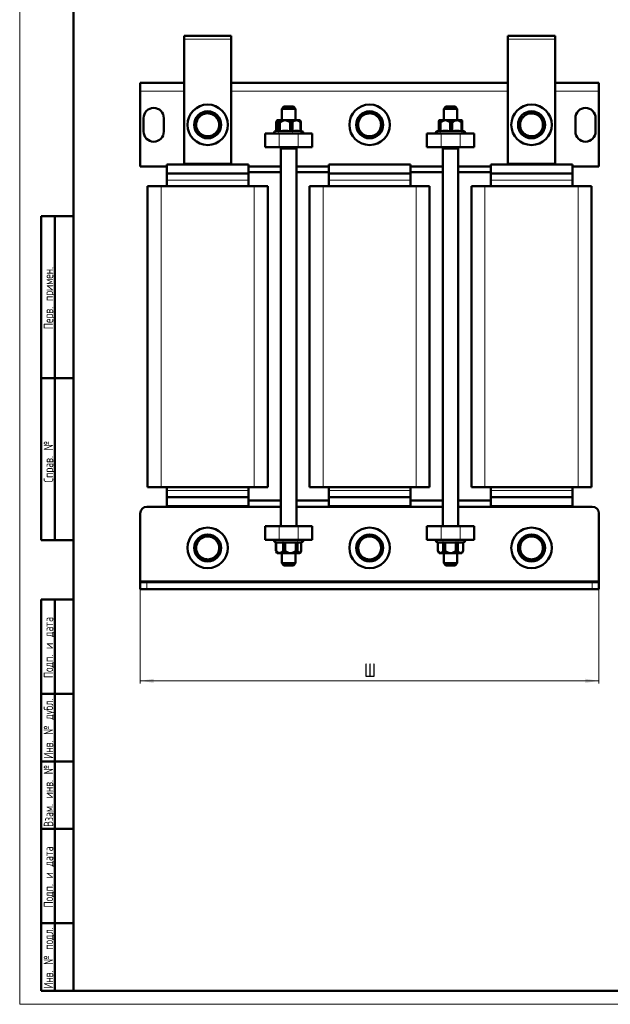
# Model space of a CAD drawing. Header units: millimetres. Extents: x 0 to 840, y 0 to 1188.
# Tile 1 of 3: x 0 to 438, y 0 to 730. Entities that reach past the tile are written whole.
import ezdxf

# ---------------------------------------------------------------- set-up
doc = ezdxf.new("R2010")
doc.units = ezdxf.units.MM
doc.header["$LTSCALE"] = 2
doc.linetypes.add('SLD-Сплошная', pattern=[0])
doc.styles.add('SLDTEXTSTYLE0', font='TXT', dxfattribs={"width": 0.7, "bigfont": 'bigfont'})
doc.styles.add('SLDTEXTSTYLE1', font='TXT', dxfattribs={"width": 0.7})
doc.dimstyles.new('SLDDIMSTYLE0', dxfattribs={"dimtxt": 10, "dimasz": 10, "dimexe": 0, "dimexo": 0.0625, "dimgap": 2.5, "dimtad": 2, "dimdec": 1, "dimrnd": 1e-09, "dimzin": 12, "dimdsep": 46, "dimtxsty": 'SLDTEXTSTYLE1', "dimsah": 1, "dimcen": 0.09, "dimadec": 0, "dimazin": 3, "dimtfac": 1, "dimtdec": 3, "dimtofl": 0, "dimtmove": 0, "dimatfit": 3, "dimfxl": 1, "dimfrac": 2, "dimtolj": 1, "dimtzin": 12, "dimarcsym": 0})

# ---------------------------------------------------------------- blocks, each defined once
blk = doc.blocks.new('_D')
at = {"color": 7, "linetype": 'SLD-Сплошная', "lineweight": 0}
for p, q in [((89.32, 307.66), (89.32, 237.68)), ((429.32, 307.66), (429.32, 237.68)), ((89.32, 239.68), (429.32, 239.68))]:
    blk.add_line(p, q, dxfattribs=at)
at = {"color": 7, "linetype": 'SLD-Сплошная', "lineweight": 18}
for points in [[(89.32, 239.68), (99.32, 238.14), (99.32, 241.22)], [(429.32, 239.68), (419.32, 241.22), (419.32, 238.14)]]:
    blk.add_solid(points, dxfattribs=at)
at = {"color": 7, "linetype": 'SLD-Сплошная', "lineweight": 18, "insert": (255.41, 252.57), "char_height": 10, "attachment_point": 1, "style": 'SLDTEXTSTYLE0'}
blk.add_mtext('Ш', dxfattribs=at)

msp = doc.modelspace()

# ---------------------------------------------------------------- linework, layer by layer
at = {"color": 7, "linetype": 'SLD-Сплошная', "lineweight": 18}
for p, q in [((0, 1188), (0, 0)), ((0, 0), (840, 0))]:
    msp.add_line(p, q, dxfattribs=at)
at = {"color": 7, "linetype": 'SLD-Сплошная', "lineweight": 50}
for p, q in [((40, 1178), (40, 10)), ((121.82, 715.18), (121.82, 717.68)), ((121.82, 717.68), (156.82, 717.68)), ((121.82, 715.18), (121.82, 622.68)), ((156.82, 717.68), (156.82, 715.18)), ((156.82, 622.68), (156.82, 715.18)), ((361.82, 717.68), (396.82, 717.68)), ((361.82, 715.18), (361.82, 717.68)), ((361.82, 715.18), (361.82, 622.68)), ((396.82, 717.68), (396.82, 715.18)), ((396.82, 622.68), (396.82, 715.18)), ((89.32, 676.68), (89.32, 682.68)), ((89.32, 682.68), (121.82, 682.68)), ((156.82, 682.68), (361.82, 682.68)), ((396.82, 682.68), (429.32, 682.68)), ((429.32, 682.68), (429.32, 676.68)), ((89.32, 676.68), (89.32, 620.68)), ((429.32, 620.68), (429.32, 676.68)), ((195.82, 665.18), (194.32, 663.39)), ((195.82, 665.18), (199.87, 665.18)), ((199.87, 665.18), (202.82, 665.18)), ((204.32, 663.39), (202.82, 665.18)), ((315.82, 665.18), (314.32, 663.39)), ((315.82, 665.18), (319.32, 665.18)), ((319.32, 665.18), (322.82, 665.18)), ((324.32, 663.39), (322.82, 665.18)), ((91.82, 646.68), (91.82, 656.68)), ((106.82, 656.68), (106.82, 646.68)), ((194.32, 663.39), (194.32, 655.18)), ((200.11, 663.39), (194.32, 663.39)), ((204.32, 663.39), (200.11, 663.39)), ((204.32, 655.18), (204.32, 663.39)), ((314.32, 663.39), (314.32, 655.18)), ((319.32, 663.39), (314.32, 663.39)), ((324.32, 663.39), (319.32, 663.39)), ((324.32, 655.18), (324.32, 663.39)), ((411.82, 646.68), (411.82, 656.68)), ((426.82, 656.68), (426.82, 646.68)), ((190.16, 653.45), (190.16, 647.44)), ((190.92, 655.18), (190.61, 654.65)), ((207.72, 655.18), (190.92, 655.18)), ((192.9, 653.45), (191.86, 653.45)), ((191.86, 647.44), (191.86, 653.45)), ((192.9, 653.45), (192.9, 647.44)), ((202.06, 653.45), (200.55, 653.45)), ((200.55, 647.44), (200.55, 653.45)), ((202.06, 653.45), (202.06, 647.44)), ((208.02, 654.65), (207.72, 655.18)), ((208.47, 653.45), (208, 653.45)), ((208, 647.44), (208, 653.45)), ((208.01, 654.64), (208.47, 653.45)), ((208.47, 653.45), (208.47, 647.44)), ((310.61, 653.45), (310.61, 647.44)), ((310.91, 655.18), (310.78, 654.94)), ((327.72, 655.18), (310.91, 655.18)), ((311.9, 653.45), (311.05, 653.45)), ((311.05, 647.44), (311.05, 653.45)), ((311.9, 653.45), (311.9, 647.44)), ((320.6, 653.45), (319.06, 653.45)), ((319.06, 647.44), (319.06, 653.45)), ((320.6, 653.45), (320.6, 647.44)), ((328.02, 653.45), (327.32, 653.45)), ((327.32, 647.44), (327.32, 653.45)), ((327.85, 654.94), (327.72, 655.18)), ((328.02, 653.45), (328.02, 647.44)), ((181.82, 635.18), (181.82, 645.18)), ((181.82, 645.18), (192.32, 645.18)), ((190.2, 647.1), (188.91, 646.63)), ((190.16, 647.42), (190.16, 647.44)), ((191.86, 647.44), (191.86, 647.42)), ((206.32, 645.18), (192.32, 645.18)), ((192.91, 647.42), (192.9, 647.44)), ((200.55, 647.44), (200.55, 647.42)), ((202.06, 647.42), (202.06, 647.44)), ((206.32, 645.18), (216.82, 645.18)), ((208, 647.44), (208, 647.42)), ((208.47, 647.42), (208.47, 647.44)), ((209.72, 646.63), (208.64, 647.03)), ((216.82, 645.18), (216.82, 635.18)), ((301.82, 635.18), (301.82, 645.18)), ((301.82, 645.18), (312.32, 645.18)), ((310.4, 647.18), (308.91, 646.63)), ((310.61, 647.42), (310.61, 647.44)), ((311.05, 647.44), (311.05, 647.42)), ((311.9, 647.42), (311.9, 647.44)), ((326.32, 645.18), (312.32, 645.18)), ((319.06, 647.44), (319.06, 647.42)), ((320.6, 647.42), (320.6, 647.44)), ((326.32, 645.18), (336.82, 645.18)), ((327.32, 647.44), (327.32, 647.42)), ((328.02, 647.42), (328.02, 647.44)), ((329.72, 646.63), (328.23, 647.18)), ((336.82, 645.18), (336.82, 635.18)), ((192.32, 635.18), (181.82, 635.18)), ((192.32, 635.18), (206.32, 635.18)), ((194.32, 635.18), (194.32, 634.18)), ((204.32, 634.18), (204.32, 635.18)), ((216.82, 635.18), (206.32, 635.18)), ((312.32, 635.18), (301.82, 635.18)), ((312.32, 635.18), (326.32, 635.18)), ((314.32, 635.18), (314.32, 634.18)), ((324.32, 634.18), (324.32, 635.18)), ((336.82, 635.18), (326.32, 635.18)), ((193.57, 634.18), (193.57, 354.18)), ((193.57, 634.18), (205.07, 634.18)), ((205.07, 354.18), (205.07, 634.18)), ((313.57, 634.18), (313.57, 354.18)), ((313.57, 634.18), (325.07, 634.18)), ((325.07, 354.18), (325.07, 634.18)), ((89.32, 620.68), (109.07, 620.68)), ((109.07, 622.18), (169.57, 622.18)), ((109.07, 615.68), (109.07, 622.18)), ((121.82, 622.68), (156.82, 622.68)), ((169.57, 615.68), (169.57, 622.18)), ((169.57, 620.68), (193.57, 620.68)), ((205.07, 620.68), (229.07, 620.68)), ((229.07, 615.68), (229.07, 622.18)), ((229.07, 622.18), (289.57, 622.18)), ((289.57, 615.68), (289.57, 622.18)), ((289.57, 620.68), (313.57, 620.68)), ((325.07, 620.68), (349.07, 620.68)), ((349.07, 615.68), (349.07, 622.18)), ((349.07, 622.18), (409.57, 622.18)), ((361.82, 622.68), (396.82, 622.68)), ((409.57, 615.68), (409.57, 622.18)), ((409.57, 620.68), (429.32, 620.68)), ((109.07, 615.68), (169.57, 615.68)), ((109.07, 615.68), (109.07, 610.68)), ((193.57, 616.68), (169.57, 616.68)), ((169.57, 610.68), (169.57, 615.68)), ((229.07, 616.68), (205.07, 616.68)), ((229.07, 615.68), (289.57, 615.68)), ((229.07, 615.68), (229.07, 610.68)), ((313.57, 616.68), (289.57, 616.68)), ((289.57, 610.68), (289.57, 615.68)), ((349.07, 616.68), (325.07, 616.68)), ((349.07, 615.68), (409.57, 615.68)), ((349.07, 615.68), (349.07, 610.68)), ((409.57, 610.68), (409.57, 615.68)), ((94.82, 383.18), (94.82, 606.18)), ((94.82, 606.18), (104.82, 606.18)), ((104.82, 606.18), (173.82, 606.18)), ((109.07, 606.18), (109.07, 610.68)), ((169.57, 610.68), (169.57, 606.18)), ((173.82, 606.18), (183.82, 606.18)), ((183.82, 606.18), (183.82, 383.18)), ((214.82, 383.18), (214.82, 606.18)), ((214.82, 606.18), (224.82, 606.18)), ((224.82, 606.18), (293.82, 606.18)), ((229.07, 606.18), (229.07, 610.68)), ((289.57, 610.68), (289.57, 606.18)), ((293.82, 606.18), (303.82, 606.18)), ((303.82, 606.18), (303.82, 383.18)), ((334.82, 383.18), (334.82, 606.18)), ((334.82, 606.18), (344.82, 606.18)), ((344.82, 606.18), (413.82, 606.18)), ((349.07, 606.18), (349.07, 610.68)), ((409.57, 610.68), (409.57, 606.18)), ((413.82, 606.18), (423.82, 606.18)), ((423.82, 606.18), (423.82, 383.18)), ((16, 344), (16, 584)), ((40, 584), (16, 584)), ((16, 344), (16, 584)), ((26, 344), (26, 584)), ((26, 344), (26, 584)), ((16, 464), (40, 464)), ((104.82, 383.18), (94.82, 383.18)), ((104.82, 383.18), (173.82, 383.18)), ((109.07, 380.68), (109.07, 383.18)), ((109.07, 380.68), (109.07, 375.68)), ((169.57, 383.18), (169.57, 380.68)), ((169.57, 375.68), (169.57, 380.68)), ((183.82, 383.18), (173.82, 383.18)), ((224.82, 383.18), (214.82, 383.18)), ((224.82, 383.18), (293.82, 383.18)), ((229.07, 380.68), (229.07, 383.18)), ((229.07, 380.68), (229.07, 375.68)), ((289.57, 383.18), (289.57, 380.68)), ((289.57, 375.68), (289.57, 380.68)), ((303.82, 383.18), (293.82, 383.18)), ((344.82, 383.18), (334.82, 383.18)), ((344.82, 383.18), (413.82, 383.18)), ((349.07, 380.68), (349.07, 383.18)), ((349.07, 380.68), (349.07, 375.68)), ((409.57, 383.18), (409.57, 380.68)), ((409.57, 375.68), (409.57, 380.68)), ((423.82, 383.18), (413.82, 383.18)), ((109.07, 375.68), (109.07, 369.18)), ((169.57, 375.68), (109.07, 375.68)), ((169.57, 375.68), (169.57, 369.18)), ((169.57, 373.18), (193.57, 373.18)), ((205.07, 373.18), (229.07, 373.18)), ((229.07, 375.68), (229.07, 369.18)), ((289.57, 375.68), (229.07, 375.68)), ((289.57, 375.68), (289.57, 369.18)), ((289.57, 373.18), (313.57, 373.18)), ((325.07, 373.18), (349.07, 373.18)), ((349.07, 375.68), (349.07, 369.18)), ((409.57, 375.68), (349.07, 375.68)), ((409.57, 375.68), (409.57, 369.18)), ((94.32, 368.68), (193.57, 368.68)), ((169.57, 369.18), (109.07, 369.18)), ((109.32, 369.18), (109.32, 368.68)), ((205.07, 368.68), (313.57, 368.68)), ((289.57, 369.18), (229.07, 369.18)), ((325.07, 368.68), (424.32, 368.68)), ((409.57, 369.18), (349.07, 369.18)), ((409.32, 368.68), (409.32, 369.18)), ((89.32, 313.68), (89.32, 363.68)), ((429.32, 363.68), (429.32, 313.68)), ((181.82, 344.18), (181.82, 354.18)), ((192.32, 354.18), (181.82, 354.18)), ((206.32, 354.18), (192.32, 354.18)), ((216.82, 354.18), (206.32, 354.18)), ((216.82, 344.18), (216.82, 354.18)), ((301.82, 344.18), (301.82, 354.18)), ((312.32, 354.18), (301.82, 354.18)), ((326.32, 354.18), (312.32, 354.18)), ((336.82, 354.18), (326.32, 354.18)), ((336.82, 344.18), (336.82, 354.18)), ((16, 344), (40, 344)), ((181.82, 344.18), (192.32, 344.18)), ((192.32, 344.18), (206.32, 344.18)), ((206.32, 344.18), (216.82, 344.18)), ((301.82, 344.18), (312.32, 344.18)), ((312.32, 344.18), (326.32, 344.18)), ((326.32, 344.18), (336.82, 344.18)), ((188.91, 342.72), (189.6, 342.47)), ((189.94, 341.94), (189.94, 341.92)), ((189.94, 335.91), (189.94, 341.92)), ((190.22, 335.49), (189.94, 335.91)), ((189.94, 335.91), (190.19, 335.91)), ((190.19, 341.92), (190.19, 341.94)), ((190.19, 341.92), (190.19, 335.91)), ((195.25, 341.94), (195.25, 341.92)), ((195.25, 335.91), (195.25, 341.92)), ((195.25, 335.91), (196.7, 335.91)), ((196.7, 341.92), (196.7, 341.94)), ((196.7, 341.92), (196.7, 335.91)), ((204.63, 341.94), (204.63, 341.92)), ((204.63, 335.91), (204.63, 341.92)), ((204.63, 335.91), (205.83, 335.91)), ((205.83, 341.92), (205.83, 341.94)), ((205.83, 341.92), (205.83, 335.91)), ((208.69, 341.94), (208.69, 341.92)), ((208.69, 335.91), (208.69, 341.92)), ((208.85, 342.41), (209.72, 342.72)), ((308.91, 342.72), (309.52, 342.5)), ((309.92, 341.94), (309.92, 335.91)), ((309.92, 335.91), (310.91, 334.18)), ((309.92, 335.91), (309.95, 335.91)), ((309.95, 341.92), (309.95, 341.94)), ((309.95, 341.92), (309.95, 335.91)), ((313.96, 341.94), (313.96, 341.92)), ((313.96, 335.91), (313.96, 341.92)), ((313.96, 335.91), (315.3, 335.91)), ((315.3, 341.92), (315.3, 341.94)), ((315.3, 341.92), (315.3, 335.91)), ((323.33, 341.94), (323.33, 341.92)), ((323.33, 335.91), (323.33, 341.92)), ((323.33, 335.91), (324.67, 335.91)), ((324.67, 341.92), (324.67, 341.94)), ((324.67, 341.92), (324.67, 335.91)), ((327.72, 334.18), (328.72, 335.91)), ((328.68, 341.94), (328.68, 341.92)), ((328.68, 335.91), (328.68, 341.92)), ((328.68, 335.91), (328.72, 335.91)), ((328.72, 335.91), (328.72, 341.94)), ((329.11, 342.5), (329.72, 342.72)), ((190.17, 335.46), (190.92, 334.18)), ((190.92, 334.18), (200.65, 334.18)), ((194.32, 334.18), (194.32, 326.97)), ((200.65, 334.18), (207.72, 334.18)), ((204.32, 326.97), (204.32, 334.18)), ((207.72, 334.18), (208.46, 335.46)), ((310.91, 334.18), (327.72, 334.18)), ((314.32, 334.18), (314.32, 326.97)), ((324.32, 326.97), (324.32, 334.18)), ((194.32, 326.97), (195.82, 325.18)), ((194.32, 326.97), (200.11, 326.97)), ((199.87, 325.18), (195.82, 325.18)), ((202.82, 325.18), (199.87, 325.18)), ((200.11, 326.97), (204.32, 326.97)), ((202.82, 325.18), (204.32, 326.97)), ((314.32, 326.97), (315.82, 325.18)), ((314.32, 326.97), (319.32, 326.97)), ((319.32, 325.18), (315.82, 325.18)), ((319.32, 326.97), (324.32, 326.97)), ((322.82, 325.18), (319.32, 325.18)), ((322.82, 325.18), (324.32, 326.97)), ((89.32, 313.68), (89.32, 312.68)), ((89.32, 307.68), (89.32, 312.68)), ((89.32, 312.68), (94.32, 312.68)), ((94.32, 307.68), (89.32, 307.68)), ((94.32, 312.68), (424.32, 312.68)), ((94.32, 307.68), (424.32, 307.68)), ((424.32, 312.68), (429.32, 312.68)), ((429.32, 307.68), (424.32, 307.68)), ((429.32, 312.68), (429.32, 313.68)), ((429.32, 312.68), (429.32, 307.68)), ((16, 10), (16, 300)), ((16, 300), (40, 300)), ((26, 10), (26, 300)), ((40, 230), (16, 230)), ((40, 180), (16, 180)), ((40, 130), (16, 130)), ((16, 60), (40, 60)), ((16, 10), (40, 10)), ((40, 10), (830, 10))]:
    msp.add_line(p, q, dxfattribs=at)
at = {"color": 7, "linetype": 'SLD-Сплошная', "lineweight": 25}
for p, q in [((40, 1178), (40, 10)), ((40, 464), (16, 464))]:
    msp.add_line(p, q, dxfattribs=at)
at = {"color": 8, "linetype": 'SLD-Сплошная', "lineweight": 18}
for p, q in [((121.82, 715.18), (156.82, 715.18)), ((361.82, 715.18), (396.82, 715.18)), ((121.82, 676.68), (89.32, 676.68)), ((361.82, 676.68), (156.82, 676.68)), ((429.32, 676.68), (396.82, 676.68)), ((188.91, 646.63), (206.32, 646.63)), ((192.73, 646.86), (191.47, 646.86)), ((191.86, 647.42), (192.91, 647.42)), ((192.32, 645.18), (192.32, 635.18)), ((202.31, 646.86), (200.47, 646.86)), ((200.55, 647.42), (202.06, 647.42)), ((206.32, 646.63), (209.72, 646.63)), ((206.32, 635.18), (206.32, 645.18)), ((208, 647.42), (208.47, 647.42)), ((208.89, 646.86), (208.32, 646.86)), ((308.91, 646.63), (325.01, 646.63)), ((311.67, 646.86), (310.64, 646.86)), ((311.05, 647.42), (311.9, 647.42)), ((312.32, 645.18), (312.32, 635.18)), ((320.79, 646.86), (318.91, 646.86)), ((319.06, 647.42), (320.6, 647.42)), ((325.01, 646.63), (329.72, 646.63)), ((326.32, 635.18), (326.32, 645.18)), ((327.32, 647.42), (328.02, 647.42)), ((328.44, 646.86), (327.59, 646.86)), ((104.82, 606.18), (104.82, 383.18)), ((109.07, 610.68), (169.57, 610.68)), ((173.82, 383.18), (173.82, 606.18)), ((224.82, 606.18), (224.82, 383.18)), ((229.07, 610.68), (289.57, 610.68)), ((293.82, 383.18), (293.82, 606.18)), ((344.82, 606.18), (344.82, 383.18)), ((349.07, 610.68), (409.57, 610.68)), ((413.82, 383.18), (413.82, 606.18)), ((169.57, 380.68), (109.07, 380.68)), ((289.57, 380.68), (229.07, 380.68)), ((409.57, 380.68), (349.07, 380.68)), ((192.32, 344.18), (192.32, 354.18)), ((206.32, 344.18), (206.32, 354.18)), ((312.32, 344.18), (312.32, 354.18)), ((326.32, 344.18), (326.32, 354.18)), ((209.72, 342.72), (188.91, 342.72)), ((189.54, 342.5), (189.84, 342.5)), ((190.19, 341.94), (189.94, 341.94)), ((194.96, 342.5), (196.72, 342.5)), ((196.7, 341.94), (195.25, 341.94)), ((205.83, 341.94), (204.63, 341.94)), ((204.74, 342.5), (206.2, 342.5)), ((319.32, 342.72), (308.91, 342.72)), ((309.52, 342.5), (309.57, 342.5)), ((309.95, 341.94), (309.92, 341.94)), ((313.63, 342.5), (315.25, 342.5)), ((315.3, 341.94), (313.96, 341.94)), ((329.72, 342.72), (319.32, 342.72)), ((324.67, 341.94), (323.33, 341.94)), ((323.38, 342.5), (325, 342.5)), ((328.72, 341.94), (328.68, 341.94)), ((329.06, 342.5), (329.11, 342.5)), ((429.32, 313.68), (89.32, 313.68)), ((94.32, 312.68), (94.32, 307.68)), ((424.32, 307.68), (424.32, 312.68))]:
    msp.add_line(p, q, dxfattribs=at)
at = {"color": 7, "linetype": 'SLD-Сплошная', "lineweight": 50}
for centre, radius in [((139.32, 651.68), 15), ((259.32, 651.68), 15), ((379.32, 651.68), 15), ((139.32, 651.68), 10), ((259.32, 651.68), 10), ((379.32, 651.68), 10), ((139.32, 338.18), 15), ((259.32, 338.18), 15), ((379.32, 338.18), 15), ((139.32, 338.18), 10), ((259.32, 338.18), 10), ((379.32, 338.18), 10)]:
    msp.add_circle(centre, radius, dxfattribs=at)
for centre, radius, start, end in [((99.32, 656.68), 7.5, 0, 180), ((419.32, 656.68), 7.5, 360, 180), ((139.32, 651.68), 8.5, 143.31178, 203.31178), ((139.32, 651.68), 8.5, 83.31178, 143.31178), ((139.32, 651.68), 8.5, 23.31178, 83.31178), ((259.32, 651.68), 8.5, 96.8699, 156.8699), ((259.32, 651.68), 8.5, 36.8699, 96.8699), ((259.32, 651.68), 8.5, 336.8699, 36.8699), ((379.32, 651.68), 8.5, 130.86263, 190.86263), ((379.32, 651.68), 8.5, 70.86263, 130.86263), ((379.32, 651.68), 8.5, 10.86263, 70.86263), ((139.32, 651.68), 8.5, 323.31178, 23.31178), ((259.32, 651.68), 8.5, 156.8699, 216.8699), ((379.32, 651.68), 8.5, 190.86263, 250.86263), ((379.32, 651.68), 8.5, 310.86263, 10.86263), ((99.32, 646.68), 7.5, 180, 0), ((139.32, 651.68), 8.5, 203.31178, 263.31178), ((139.32, 651.68), 8.5, 263.31178, 323.31178), ((189.17, 645.93), 0.75, 110, 270), ((209.47, 645.93), 0.75, 270, 70), ((259.32, 651.68), 8.5, 216.8699, 276.8699), ((259.32, 651.68), 8.5, 276.8699, 336.8699), ((309.17, 645.93), 0.75, 110, 270), ((329.47, 645.93), 0.75, 270, 70), ((379.32, 651.68), 8.5, 250.86263, 310.86263), ((419.32, 646.68), 7.5, 180, 0), ((94.32, 363.68), 5, 90, 180), ((424.32, 363.68), 5, 0, 90), ((139.32, 338.18), 8.5, 143.31178, 203.31178), ((139.32, 338.18), 8.5, 83.31178, 143.31178), ((139.32, 338.18), 8.5, 23.31178, 83.31178), ((189.17, 343.43), 0.75, 90, 250), ((209.47, 343.43), 0.75, 290, 90), ((259.32, 338.18), 8.5, 130.86263, 190.86263), ((259.32, 338.18), 8.5, 70.86263, 130.86263), ((259.32, 338.18), 8.5, 10.86263, 70.86263), ((309.17, 343.43), 0.75, 90, 250), ((329.47, 343.43), 0.75, 290, 90), ((379.32, 338.18), 8.5, 120, 180), ((379.32, 338.18), 8.5, 60, 120), ((379.32, 338.18), 8.5, 360, 60), ((139.32, 338.18), 8.5, 323.31178, 23.31178), ((259.32, 338.18), 8.5, 190.86263, 250.86263), ((259.32, 338.18), 8.5, 310.86263, 10.86263), ((309.32, 341.94), 0.6, 0, 70), ((329.32, 341.94), 0.6, 110, 180), ((379.32, 338.18), 8.5, 180, 240), ((379.32, 338.18), 8.5, 300, 360), ((139.32, 338.18), 8.5, 203.31178, 263.31178), ((139.32, 338.18), 8.5, 263.31178, 323.31178), ((259.32, 338.18), 8.5, 250.86263, 310.86263), ((379.32, 338.18), 8.5, 240, 300)]:
    msp.add_arc(centre, radius, start, end, dxfattribs=at)
for points, knots in [([(129.57, 652.82), (130.04, 653.46), (131, 654.75), (132, 656.08), (132.5, 656.76)], [0, 0, 0, 0, 0.495458, 1, 1, 1, 1]), ([(132.5, 656.76), (132.57, 656.85), (133.09, 657.56), (134.09, 658.89), (134.98, 660.09), (135.43, 660.69)], [0, 0, 0, 0, 0.070088, 0.530783, 1, 1, 1, 1]), ([(135.43, 660.69), (136.22, 660.6), (137.82, 660.41), (139.47, 660.22), (140.3, 660.12)], [0, 0, 0, 0, 0.495458, 1, 1, 1, 1]), ([(140.3, 660.12), (140.42, 660.11), (141.3, 660.01), (142.95, 659.81), (144.43, 659.64), (145.18, 659.55)], [0, 0, 0, 0, 0.070088, 0.530783, 1, 1, 1, 1]), ([(145.18, 659.55), (145.49, 658.82), (146.13, 657.34), (146.79, 655.81), (147.12, 655.04)], [0, 0, 0, 0, 0.495458, 1, 1, 1, 1]), ([(251.5, 655.02), (251.54, 655.13), (251.89, 655.94), (252.54, 657.46), (253.13, 658.84), (253.43, 659.53)], [0, 0, 0, 0, 0.070088, 0.530783, 1, 1, 1, 1]), ([(253.43, 659.53), (254.22, 659.63), (255.81, 659.82), (257.47, 660.02), (258.3, 660.12)], [0, 0, 0, 0, 0.495458, 1, 1, 1, 1]), ([(258.3, 660.12), (258.41, 660.13), (259.29, 660.24), (260.94, 660.44), (262.42, 660.61), (263.17, 660.71)], [0, 0, 0, 0, 0.070088, 0.530783, 1, 1, 1, 1]), ([(263.17, 660.71), (263.65, 660.07), (264.61, 658.78), (265.61, 657.45), (266.12, 656.78)], [0, 0, 0, 0, 0.495458, 1, 1, 1, 1]), ([(266.12, 656.78), (266.13, 656.76), (266.63, 656.09), (267.63, 654.76), (268.58, 653.49), (269.06, 652.85)], [0, 0, 0, 0, 0.017174, 0.503418, 1, 1, 1, 1]), ([(370.04, 654.9), (370.65, 655.42), (371.86, 656.47), (373.12, 657.56), (373.75, 658.11)], [0, 0, 0, 0, 0.495458, 1, 1, 1, 1]), ([(373.75, 658.11), (373.84, 658.18), (374.51, 658.76), (375.76, 659.85), (376.89, 660.82), (377.47, 661.32)], [0, 0, 0, 0, 0.070088, 0.530783, 1, 1, 1, 1]), ([(377.47, 661.32), (378.22, 661.06), (379.74, 660.53), (381.31, 659.98), (382.1, 659.71)], [0, 0, 0, 0, 0.495458, 1, 1, 1, 1]), ([(382.1, 659.71), (382.21, 659.67), (383.04, 659.38), (384.61, 658.84), (386.03, 658.35), (386.74, 658.1)], [0, 0, 0, 0, 0.070088, 0.530783, 1, 1, 1, 1]), ([(386.74, 658.1), (386.89, 657.32), (387.19, 655.74), (387.5, 654.1), (387.66, 653.28)], [0, 0, 0, 0, 0.495458, 1, 1, 1, 1]), ([(131.51, 648.32), (131.5, 648.34), (131.17, 649.11), (130.51, 650.64), (129.88, 652.09), (129.57, 652.82)], [0, 0, 0, 0, 0.017174, 0.503418, 1, 1, 1, 1]), ([(149.06, 650.54), (148.59, 649.9), (147.63, 648.61), (146.63, 647.27), (146.13, 646.6)], [0, 0, 0, 0, 0.495458, 1, 1, 1, 1]), ([(147.12, 655.04), (147.13, 655.02), (147.46, 654.25), (148.12, 652.72), (148.75, 651.27), (149.06, 650.54)], [0, 0, 0, 0, 0.017174, 0.503418, 1, 1, 1, 1]), ([(191.86, 653.45), (191.7, 653.94), (191.44, 654.76), (191, 655.11), (190.57, 654.73), (190.31, 653.93), (190.16, 653.45)], [0, 0, 0, 0, 0.304228, 0.504023, 0.7042, 1, 1, 1, 1]), ([(200.55, 653.45), (199.84, 653.94), (198.66, 654.76), (196.69, 655.11), (194.75, 654.73), (193.6, 653.93), (192.9, 653.45)], [0, 0, 0, 0, 0.304228, 0.504023, 0.7042, 1, 1, 1, 1]), ([(208, 653.45), (207.53, 653.88), (206.69, 654.63), (205.29, 655.1), (203.88, 654.88), (202.82, 654.17), (202.22, 653.59), (202.06, 653.45)], [0, 0, 0, 0, 0.265126, 0.4611, 0.657144, 0.912342, 1, 1, 1, 1]), ([(249.57, 650.51), (249.88, 651.24), (250.52, 652.72), (251.17, 654.25), (251.5, 655.02)], [0, 0, 0, 0, 0.495458, 1, 1, 1, 1]), ([(252.52, 646.58), (252.5, 646.6), (252, 647.27), (251, 648.6), (250.05, 649.87), (249.57, 650.51)], [0, 0, 0, 0, 0.017174, 0.503418, 1, 1, 1, 1]), ([(269.06, 652.85), (268.75, 652.12), (268.11, 650.64), (267.46, 649.11), (267.13, 648.34)], [0, 0, 0, 0, 0.495458, 1, 1, 1, 1]), ([(311.05, 653.45), (311.01, 653.94), (310.94, 654.76), (310.83, 655.11), (310.71, 654.73), (310.65, 653.93), (310.61, 653.45)], [0, 0, 0, 0, 0.304228, 0.504023, 0.7042, 1, 1, 1, 1]), ([(319.06, 653.45), (318.39, 653.94), (317.29, 654.76), (315.44, 655.11), (313.63, 654.73), (312.54, 653.93), (311.9, 653.45)], [0, 0, 0, 0, 0.304228, 0.504023, 0.7042, 1, 1, 1, 1]), ([(327.32, 653.45), (326.78, 653.88), (325.84, 654.63), (324.25, 655.1), (322.66, 654.88), (321.46, 654.17), (320.78, 653.59), (320.6, 653.45)], [0, 0, 0, 0, 0.265126, 0.4611, 0.657144, 0.912342, 1, 1, 1, 1]), ([(327.83, 654.93), (327.85, 654.87), (327.92, 654.71), (327.98, 653.95), (328.02, 653.45)], [0, 0, 0, 0, 0.336275, 1, 1, 1, 1]), ([(370.97, 650.08), (370.96, 650.11), (370.8, 650.93), (370.49, 652.56), (370.19, 654.11), (370.04, 654.9)], [0, 0, 0, 0, 0.017174, 0.503418, 1, 1, 1, 1]), ([(371.89, 645.26), (371.74, 646.04), (371.44, 647.62), (371.13, 649.25), (370.97, 650.08)], [0, 0, 0, 0, 0.495458, 1, 1, 1, 1]), ([(387.66, 653.28), (387.67, 653.25), (387.83, 652.43), (388.14, 650.8), (388.44, 649.25), (388.59, 648.46)], [0, 0, 0, 0, 0.017174, 0.503418, 1, 1, 1, 1]), ([(133.45, 643.81), (133.14, 644.54), (132.5, 646.02), (131.84, 647.54), (131.51, 648.32)], [0, 0, 0, 0, 0.495458, 1, 1, 1, 1]), ([(138.33, 643.24), (138.21, 643.25), (137.33, 643.35), (135.69, 643.55), (134.2, 643.72), (133.45, 643.81)], [0, 0, 0, 0, 0.070088, 0.530783, 1, 1, 1, 1]), ([(143.2, 642.67), (142.41, 642.76), (140.81, 642.95), (139.16, 643.14), (138.33, 643.24)], [0, 0, 0, 0, 0.495458, 1, 1, 1, 1]), ([(146.13, 646.6), (146.06, 646.51), (145.54, 645.8), (144.54, 644.47), (143.65, 643.27), (143.2, 642.67)], [0, 0, 0, 0, 0.070088, 0.530783, 1, 1, 1, 1]), ([(190.16, 647.42), (190.15, 647.35), (190.13, 647.22), (190.06, 647.09), (190, 647.04), (189.99, 647.03)], [0, 0, 0, 0, 0.465283, 0.930214, 1, 1, 1, 1]), ([(191.86, 647.42), (191.85, 647.35), (191.83, 647.22), (191.73, 647.04), (191.61, 646.92), (191.51, 646.87), (191.47, 646.86), (191.47, 646.86)], [0, 0, 0, 0, 0.2713992, 0.5425928, 0.8190103, 0.9900769, 1, 1, 1, 1]), ([(192.91, 647.42), (192.91, 647.35), (192.91, 647.22), (192.86, 647.04), (192.8, 646.92), (192.76, 646.87), (192.73, 646.86), (192.73, 646.86)], [0, 0, 0, 0, 0.271399, 0.542593, 0.81901, 0.990077, 1, 1, 1, 1]), ([(200.55, 647.42), (200.54, 647.35), (200.53, 647.22), (200.51, 647.04), (200.49, 646.92), (200.48, 646.87), (200.47, 646.86), (200.47, 646.86)], [0, 0, 0, 0, 0.271399, 0.542593, 0.81901, 0.990077, 1, 1, 1, 1]), ([(202.06, 647.42), (202.07, 647.35), (202.09, 647.22), (202.15, 647.04), (202.23, 646.92), (202.28, 646.87), (202.31, 646.86), (202.31, 646.86)], [0, 0, 0, 0, 0.271399, 0.542593, 0.81901, 0.990077, 1, 1, 1, 1]), ([(208.32, 646.86), (208.31, 646.86), (208.28, 646.87), (208.2, 646.92), (208.09, 647.04), (208.01, 647.22), (208.01, 647.35), (208, 647.42)], [0, 0, 0, 0, 0.0099231, 0.1809897, 0.4574072, 0.7286008, 1, 1, 1, 1]), ([(208.89, 646.86), (208.89, 646.86), (208.84, 646.87), (208.74, 646.92), (208.61, 647.04), (208.5, 647.22), (208.48, 647.35), (208.47, 647.42)], [0, 0, 0, 0, 0.009923, 0.18099, 0.457407, 0.728601, 1, 1, 1, 1]), ([(255.46, 642.65), (254.98, 643.29), (254.02, 644.58), (253.02, 645.91), (252.52, 646.58)], [0, 0, 0, 0, 0.495458, 1, 1, 1, 1]), ([(260.33, 643.24), (260.22, 643.23), (259.34, 643.12), (257.69, 642.92), (256.21, 642.74), (255.46, 642.65)], [0, 0, 0, 0, 0.070088, 0.530783, 1, 1, 1, 1]), ([(265.2, 643.83), (264.41, 643.73), (262.82, 643.54), (261.16, 643.34), (260.33, 643.24)], [0, 0, 0, 0, 0.495458, 1, 1, 1, 1]), ([(267.13, 648.34), (267.09, 648.23), (266.74, 647.42), (266.09, 645.9), (265.5, 644.52), (265.2, 643.83)], [0, 0, 0, 0, 0.070088, 0.530783, 1, 1, 1, 1]), ([(310.6, 647.31), (310.61, 647.31), (310.62, 647.31), (310.48, 647.23), (310.4, 647.18)], [0, 0, 0, 0, 0.422717, 1, 1, 1, 1]), ([(311.05, 647.42), (311.04, 647.35), (311.02, 647.22), (310.91, 647.04), (310.78, 646.92), (310.68, 646.87), (310.64, 646.86), (310.64, 646.86)], [0, 0, 0, 0, 0.271399, 0.542593, 0.81901, 0.990077, 1, 1, 1, 1]), ([(311.9, 647.42), (311.9, 647.35), (311.89, 647.22), (311.83, 647.04), (311.76, 646.92), (311.69, 646.87), (311.67, 646.86), (311.67, 646.86)], [0, 0, 0, 0, 0.271399, 0.542593, 0.81901, 0.990077, 1, 1, 1, 1]), ([(319.06, 647.42), (319.05, 647.35), (319.04, 647.22), (319, 647.04), (318.96, 646.92), (318.93, 646.87), (318.91, 646.86), (318.91, 646.86)], [0, 0, 0, 0, 0.271399, 0.542593, 0.81901, 0.990077, 1, 1, 1, 1]), ([(320.6, 647.42), (320.61, 647.35), (320.63, 647.22), (320.68, 647.04), (320.73, 646.92), (320.77, 646.87), (320.79, 646.86), (320.79, 646.86)], [0, 0, 0, 0, 0.271399, 0.542593, 0.81901, 0.990077, 1, 1, 1, 1]), ([(327.59, 646.86), (327.59, 646.86), (327.56, 646.87), (327.49, 646.92), (327.4, 647.04), (327.33, 647.22), (327.33, 647.35), (327.32, 647.42)], [0, 0, 0, 0, 0.0099231, 0.1809897, 0.4574072, 0.7286008, 1, 1, 1, 1]), ([(328.44, 646.86), (328.44, 646.86), (328.39, 646.87), (328.29, 646.92), (328.16, 647.04), (328.05, 647.22), (328.03, 647.35), (328.02, 647.42)], [0, 0, 0, 0, 0.0099231, 0.1809897, 0.4574072, 0.7286008, 1, 1, 1, 1]), ([(376.53, 643.65), (376.42, 643.69), (375.59, 643.98), (374.02, 644.52), (372.6, 645.01), (371.89, 645.26)], [0, 0, 0, 0, 0.070088, 0.530783, 1, 1, 1, 1]), ([(381.16, 642.04), (380.41, 642.3), (378.89, 642.83), (377.32, 643.37), (376.53, 643.65)], [0, 0, 0, 0, 0.495458, 1, 1, 1, 1]), ([(384.88, 645.25), (384.79, 645.17), (384.12, 644.6), (382.87, 643.51), (381.74, 642.53), (381.16, 642.04)], [0, 0, 0, 0, 0.070088, 0.530783, 1, 1, 1, 1]), ([(388.59, 648.46), (387.98, 647.94), (386.77, 646.89), (385.51, 645.8), (384.88, 645.25)], [0, 0, 0, 0, 0.495458, 1, 1, 1, 1]), ([(129.57, 339.32), (130.04, 339.96), (131, 341.25), (132, 342.58), (132.5, 343.26)], [0, 0, 0, 0, 0.495458, 1, 1, 1, 1]), ([(132.5, 343.26), (132.57, 343.35), (133.09, 344.06), (134.09, 345.39), (134.98, 346.59), (135.43, 347.19)], [0, 0, 0, 0, 0.070088, 0.530783, 1, 1, 1, 1]), ([(135.43, 347.19), (136.22, 347.1), (137.82, 346.91), (139.47, 346.72), (140.3, 346.62)], [0, 0, 0, 0, 0.495458, 1, 1, 1, 1]), ([(140.3, 346.62), (140.42, 346.61), (141.3, 346.51), (142.95, 346.31), (144.43, 346.14), (145.18, 346.05)], [0, 0, 0, 0, 0.070088, 0.530783, 1, 1, 1, 1]), ([(145.18, 346.05), (145.49, 345.32), (146.13, 343.84), (146.79, 342.31), (147.12, 341.54)], [0, 0, 0, 0, 0.495458, 1, 1, 1, 1]), ([(250.04, 341.4), (250.65, 341.92), (251.86, 342.97), (253.12, 344.06), (253.75, 344.61)], [0, 0, 0, 0, 0.495458, 1, 1, 1, 1]), ([(253.75, 344.61), (253.84, 344.68), (254.51, 345.26), (255.76, 346.35), (256.89, 347.32), (257.47, 347.82)], [0, 0, 0, 0, 0.070088, 0.530783, 1, 1, 1, 1]), ([(257.47, 347.82), (258.22, 347.56), (259.74, 347.03), (261.31, 346.48), (262.1, 346.21)], [0, 0, 0, 0, 0.495458, 1, 1, 1, 1]), ([(262.1, 346.21), (262.21, 346.17), (263.04, 345.88), (264.61, 345.34), (266.03, 344.85), (266.74, 344.6)], [0, 0, 0, 0, 0.070088, 0.530783, 1, 1, 1, 1]), ([(266.74, 344.6), (266.89, 343.82), (267.19, 342.24), (267.5, 340.6), (267.66, 339.78)], [0, 0, 0, 0, 0.495458, 1, 1, 1, 1]), ([(370.82, 343.09), (371.51, 343.49), (372.9, 344.29), (374.34, 345.12), (375.07, 345.54)], [0, 0, 0, 0, 0.495458, 1, 1, 1, 1]), ([(370.82, 338.18), (370.82, 338.21), (370.82, 339.04), (370.82, 340.71), (370.82, 342.29), (370.82, 343.09)], [0, 0, 0, 0, 0.017174, 0.503418, 1, 1, 1, 1]), ([(375.07, 345.54), (375.17, 345.6), (375.93, 346.04), (377.37, 346.87), (378.66, 347.62), (379.32, 347.99)], [0, 0, 0, 0, 0.070088, 0.530783, 1, 1, 1, 1]), ([(379.32, 347.99), (380.01, 347.6), (381.4, 346.79), (382.84, 345.96), (383.57, 345.54)], [0, 0, 0, 0, 0.495458, 1, 1, 1, 1]), ([(383.57, 345.54), (383.67, 345.48), (384.43, 345.04), (385.87, 344.21), (387.16, 343.46), (387.82, 343.09)], [0, 0, 0, 0, 0.070088, 0.530783, 1, 1, 1, 1]), ([(387.82, 343.09), (387.82, 342.29), (387.82, 340.68), (387.82, 339.02), (387.82, 338.18)], [0, 0, 0, 0, 0.495458, 1, 1, 1, 1]), ([(131.51, 334.82), (131.5, 334.84), (131.17, 335.61), (130.51, 337.14), (129.88, 338.59), (129.57, 339.32)], [0, 0, 0, 0, 0.017174, 0.503418, 1, 1, 1, 1]), ([(149.06, 337.04), (148.59, 336.4), (147.63, 335.11), (146.63, 333.77), (146.13, 333.1)], [0, 0, 0, 0, 0.495458, 1, 1, 1, 1]), ([(147.12, 341.54), (147.13, 341.52), (147.46, 340.75), (148.12, 339.22), (148.75, 337.77), (149.06, 337.04)], [0, 0, 0, 0, 0.017174, 0.503418, 1, 1, 1, 1]), ([(189.94, 341.94), (189.94, 342.01), (189.92, 342.14), (189.82, 342.32), (189.68, 342.44), (189.58, 342.49), (189.54, 342.5), (189.54, 342.5)], [0, 0, 0, 0, 0.271399, 0.542593, 0.81901, 0.990077, 1, 1, 1, 1]), ([(190.19, 341.94), (190.18, 342.01), (190.17, 342.14), (190.08, 342.32), (189.97, 342.44), (189.88, 342.49), (189.84, 342.5), (189.84, 342.5)], [0, 0, 0, 0, 0.2713992, 0.5425928, 0.8190103, 0.9900769, 1, 1, 1, 1]), ([(190.19, 335.91), (190.66, 335.42), (191.44, 334.6), (192.74, 334.25), (194.03, 334.63), (194.8, 335.43), (195.25, 335.91)], [0, 0, 0, 0, 0.304228, 0.504023, 0.7042, 1, 1, 1, 1]), ([(195.25, 341.94), (195.24, 342.01), (195.23, 342.14), (195.15, 342.32), (195.06, 342.44), (194.99, 342.49), (194.96, 342.5), (194.96, 342.5)], [0, 0, 0, 0, 0.2713992, 0.5425928, 0.8190103, 0.9900769, 1, 1, 1, 1]), ([(196.7, 341.94), (196.71, 342.01), (196.71, 342.14), (196.72, 342.32), (196.72, 342.44), (196.72, 342.49), (196.72, 342.5), (196.72, 342.5)], [0, 0, 0, 0, 0.271399, 0.542593, 0.81901, 0.990077, 1, 1, 1, 1]), ([(196.7, 335.91), (196.9, 335.76), (197.71, 335.19), (199.12, 334.48), (201.01, 334.26), (202.88, 334.73), (203.99, 335.48), (204.63, 335.91)], [0, 0, 0, 0, 0.087658, 0.342856, 0.5389, 0.734874, 1, 1, 1, 1]), ([(204.74, 342.5), (204.74, 342.5), (204.72, 342.49), (204.69, 342.44), (204.65, 342.32), (204.62, 342.14), (204.62, 342.01), (204.63, 341.94)], [0, 0, 0, 0, 0.009923, 0.18099, 0.457407, 0.728601, 1, 1, 1, 1]), ([(206.2, 342.5), (206.19, 342.5), (206.16, 342.49), (206.07, 342.44), (205.95, 342.32), (205.86, 342.14), (205.84, 342.01), (205.83, 341.94)], [0, 0, 0, 0, 0.009923, 0.18099, 0.457407, 0.728601, 1, 1, 1, 1]), ([(205.83, 335.91), (206.09, 335.42), (206.53, 334.6), (207.27, 334.25), (208, 334.63), (208.43, 335.43), (208.69, 335.91)], [0, 0, 0, 0, 0.304228, 0.504023, 0.7042, 1, 1, 1, 1]), ([(209.03, 342.47), (209.01, 342.46), (208.93, 342.43), (208.81, 342.32), (208.71, 342.14), (208.69, 342.01), (208.69, 341.94)], [0, 0, 0, 0, 0.096834, 0.401655, 0.700714, 1, 1, 1, 1]), ([(250.97, 336.58), (250.96, 336.61), (250.8, 337.43), (250.49, 339.06), (250.19, 340.61), (250.04, 341.4)], [0, 0, 0, 0, 0.017174, 0.503418, 1, 1, 1, 1]), ([(251.89, 331.76), (251.74, 332.54), (251.44, 334.12), (251.13, 335.75), (250.97, 336.58)], [0, 0, 0, 0, 0.495458, 1, 1, 1, 1]), ([(267.66, 339.78), (267.67, 339.75), (267.83, 338.93), (268.14, 337.3), (268.44, 335.75), (268.59, 334.96)], [0, 0, 0, 0, 0.017174, 0.503418, 1, 1, 1, 1]), ([(309.57, 342.5), (309.57, 342.5), (309.61, 342.49), (309.7, 342.44), (309.83, 342.32), (309.93, 342.14), (309.94, 342.01), (309.95, 341.94)], [0, 0, 0, 0, 0.009923, 0.18099, 0.457407, 0.728601, 1, 1, 1, 1]), ([(309.95, 335.91), (310.32, 335.42), (310.94, 334.6), (311.97, 334.25), (312.99, 334.63), (313.6, 335.43), (313.96, 335.91)], [0, 0, 0, 0, 0.304228, 0.504023, 0.7042, 1, 1, 1, 1]), ([(313.63, 342.5), (313.63, 342.5), (313.66, 342.49), (313.74, 342.44), (313.84, 342.32), (313.93, 342.14), (313.95, 342.01), (313.96, 341.94)], [0, 0, 0, 0, 0.009923, 0.18099, 0.457407, 0.728601, 1, 1, 1, 1]), ([(315.25, 342.5), (315.25, 342.5), (315.26, 342.49), (315.28, 342.44), (315.3, 342.32), (315.31, 342.14), (315.31, 342.01), (315.3, 341.94)], [0, 0, 0, 0, 0.009923, 0.18099, 0.457407, 0.728601, 1, 1, 1, 1]), ([(315.3, 335.91), (315.95, 335.48), (317.07, 334.73), (318.97, 334.26), (320.88, 334.48), (322.31, 335.19), (323.12, 335.76), (323.33, 335.91)], [0, 0, 0, 0, 0.265126, 0.4611, 0.657144, 0.912342, 1, 1, 1, 1]), ([(323.33, 341.94), (323.32, 342.01), (323.32, 342.14), (323.33, 342.32), (323.35, 342.44), (323.37, 342.49), (323.38, 342.5), (323.38, 342.5)], [0, 0, 0, 0, 0.271399, 0.542593, 0.81901, 0.990077, 1, 1, 1, 1]), ([(324.67, 341.94), (324.68, 342.01), (324.7, 342.14), (324.79, 342.32), (324.89, 342.44), (324.97, 342.49), (325, 342.5), (325, 342.5)], [0, 0, 0, 0, 0.271399, 0.542593, 0.81901, 0.990077, 1, 1, 1, 1]), ([(324.67, 335.91), (325.04, 335.42), (325.66, 334.6), (326.7, 334.25), (327.71, 334.63), (328.32, 335.43), (328.68, 335.91)], [0, 0, 0, 0, 0.304228, 0.504023, 0.7042, 1, 1, 1, 1]), ([(328.68, 341.94), (328.69, 342.01), (328.7, 342.14), (328.8, 342.32), (328.93, 342.44), (329.02, 342.49), (329.06, 342.5), (329.06, 342.5)], [0, 0, 0, 0, 0.271399, 0.542593, 0.81901, 0.990077, 1, 1, 1, 1]), ([(370.82, 333.27), (370.82, 334.07), (370.82, 335.68), (370.82, 337.34), (370.82, 338.18)], [0, 0, 0, 0, 0.495458, 1, 1, 1, 1]), ([(387.82, 338.18), (387.82, 338.15), (387.82, 337.32), (387.82, 335.65), (387.82, 334.07), (387.82, 333.27)], [0, 0, 0, 0, 0.017174, 0.503418, 1, 1, 1, 1]), ([(133.45, 330.31), (133.14, 331.04), (132.5, 332.52), (131.84, 334.04), (131.51, 334.82)], [0, 0, 0, 0, 0.495458, 1, 1, 1, 1]), ([(138.33, 329.74), (138.21, 329.75), (137.33, 329.85), (135.69, 330.05), (134.2, 330.22), (133.45, 330.31)], [0, 0, 0, 0, 0.070088, 0.5307834, 1, 1, 1, 1]), ([(143.2, 329.17), (142.41, 329.26), (140.81, 329.45), (139.16, 329.64), (138.33, 329.74)], [0, 0, 0, 0, 0.495458, 1, 1, 1, 1]), ([(146.13, 333.1), (146.06, 333.01), (145.54, 332.3), (144.54, 330.97), (143.65, 329.77), (143.2, 329.17)], [0, 0, 0, 0, 0.070088, 0.530783, 1, 1, 1, 1]), ([(256.53, 330.15), (256.42, 330.19), (255.59, 330.48), (254.02, 331.02), (252.6, 331.51), (251.89, 331.76)], [0, 0, 0, 0, 0.070088, 0.5307834, 1, 1, 1, 1]), ([(261.16, 328.54), (260.41, 328.8), (258.89, 329.33), (257.32, 329.87), (256.53, 330.15)], [0, 0, 0, 0, 0.495458, 1, 1, 1, 1]), ([(264.88, 331.75), (264.79, 331.67), (264.12, 331.1), (262.87, 330.01), (261.74, 329.03), (261.16, 328.54)], [0, 0, 0, 0, 0.070088, 0.530783, 1, 1, 1, 1]), ([(268.59, 334.96), (267.98, 334.44), (266.77, 333.39), (265.51, 332.3), (264.88, 331.75)], [0, 0, 0, 0, 0.495458, 1, 1, 1, 1]), ([(375.07, 330.82), (374.96, 330.88), (374.2, 331.32), (372.76, 332.15), (371.47, 332.89), (370.82, 333.27)], [0, 0, 0, 0, 0.070088, 0.530783, 1, 1, 1, 1]), ([(379.32, 328.36), (378.62, 328.76), (377.23, 329.57), (375.79, 330.4), (375.07, 330.82)], [0, 0, 0, 0, 0.495458, 1, 1, 1, 1]), ([(383.57, 330.82), (383.46, 330.76), (382.7, 330.32), (381.26, 329.49), (379.97, 328.74), (379.32, 328.36)], [0, 0, 0, 0, 0.070088, 0.530783, 1, 1, 1, 1]), ([(387.82, 333.27), (387.12, 332.87), (385.73, 332.07), (384.29, 331.24), (383.57, 330.82)], [0, 0, 0, 0, 0.495458, 1, 1, 1, 1])]:
    msp.add_open_spline(points, degree=3, knots=knots, dxfattribs=at)
at = {"color": 8, "linetype": 'SLD-Сплошная', "lineweight": 18}
for points, knots in [([(190.16, 647.44), (190.3, 647.53), (190.58, 647.7), (191.01, 647.77), (191.44, 647.7), (191.72, 647.53), (191.86, 647.44)], [0, 0, 0, 0, 0.249362, 0.5, 0.749295, 1, 1, 1, 1]), ([(191.47, 646.86), (191.19, 647.03), (190.78, 647.28), (190.35, 647.13), (190.21, 647.08)], [0, 0, 0, 0, 0.677328, 1, 1, 1, 1]), ([(200.47, 646.86), (199.19, 647.01), (197.07, 647.27), (194.48, 647.11), (193.19, 646.92), (192.73, 646.86)], [0, 0, 0, 0, 0.499835, 0.821029, 1, 1, 1, 1]), ([(202.06, 647.44), (202.56, 647.53), (203.55, 647.7), (205.04, 647.77), (206.53, 647.7), (207.51, 647.53), (208, 647.44)], [0, 0, 0, 0, 0.250082, 0.501452, 0.750028, 1, 1, 1, 1]), ([(208.32, 646.86), (207.31, 647.01), (205.66, 647.27), (203.65, 647.11), (202.66, 646.92), (202.31, 646.86)], [0, 0, 0, 0, 0.498434, 0.820637, 1, 1, 1, 1]), ([(310.64, 646.86), (310.58, 647.05), (310.5, 647.26), (310.41, 647.17), (310.41, 647.16)], [0, 0, 0, 0, 0.892469, 1, 1, 1, 1]), ([(310.61, 647.44), (310.64, 647.53), (310.72, 647.7), (310.83, 647.77), (310.94, 647.7), (311.01, 647.53), (311.05, 647.44)], [0, 0, 0, 0, 0.249362, 0.5, 0.749295, 1, 1, 1, 1]), ([(318.91, 646.86), (317.71, 647.01), (315.74, 647.27), (313.3, 647.11), (312.1, 646.92), (311.67, 646.86)], [0, 0, 0, 0, 0.499835, 0.821029, 1, 1, 1, 1]), ([(320.6, 647.44), (321.16, 647.53), (322.28, 647.7), (323.97, 647.77), (325.65, 647.7), (326.77, 647.53), (327.32, 647.44)], [0, 0, 0, 0, 0.250082, 0.501452, 0.750028, 1, 1, 1, 1]), ([(327.59, 646.86), (326.46, 647.01), (324.59, 647.27), (322.32, 647.11), (321.19, 646.92), (320.79, 646.86)], [0, 0, 0, 0, 0.498434, 0.820637, 1, 1, 1, 1]), ([(328.22, 647.16), (328.27, 647.14), (328.33, 647.1), (328.41, 646.93), (328.44, 646.86)], [0, 0, 0, 0, 0.593194, 1, 1, 1, 1]), ([(189.84, 342.5), (190.7, 342.34), (192.11, 342.09), (193.82, 342.25), (194.66, 342.43), (194.96, 342.5)], [0, 0, 0, 0, 0.499835, 0.821029, 1, 1, 1, 1]), ([(195.25, 341.92), (194.83, 341.83), (193.99, 341.66), (192.72, 341.59), (191.45, 341.66), (190.61, 341.83), (190.19, 341.92)], [0, 0, 0, 0, 0.249362, 0.5, 0.749295, 1, 1, 1, 1]), ([(204.63, 341.92), (203.31, 341.76), (200.67, 341.46), (198.02, 341.76), (196.7, 341.92)], [0, 0, 0, 0, 0.49855, 1, 1, 1, 1]), ([(196.72, 342.5), (197.38, 342.41), (198.72, 342.23), (200.49, 342.16), (202.03, 342.2), (203.36, 342.31), (204.26, 342.43), (204.74, 342.5)], [0, 0, 0, 0, 0.249985, 0.501368, 0.661218, 0.821515, 1, 1, 1, 1]), ([(206.2, 342.5), (206.67, 342.35), (207.45, 342.09), (208.35, 342.23), (208.75, 342.38), (208.85, 342.42)], [0, 0, 0, 0, 0.54451, 0.894412, 1, 1, 1, 1]), ([(309.57, 342.5), (310.25, 342.34), (311.37, 342.09), (312.72, 342.25), (313.39, 342.43), (313.63, 342.5)], [0, 0, 0, 0, 0.499835, 0.821029, 1, 1, 1, 1]), ([(315.25, 342.5), (316.6, 342.34), (318.82, 342.09), (321.54, 342.25), (322.89, 342.43), (323.38, 342.5)], [0, 0, 0, 0, 0.498434, 0.820637, 1, 1, 1, 1]), ([(323.33, 341.92), (322.66, 341.83), (321.33, 341.66), (319.31, 341.59), (317.3, 341.66), (315.97, 341.83), (315.3, 341.92)], [0, 0, 0, 0, 0.250082, 0.501452, 0.750028, 1, 1, 1, 1]), ([(325, 342.5), (325.67, 342.34), (326.77, 342.09), (328.14, 342.25), (328.82, 342.43), (329.06, 342.5)], [0, 0, 0, 0, 0.499835, 0.821029, 1, 1, 1, 1])]:
    msp.add_open_spline(points, degree=3, knots=knots, dxfattribs=at)
for points in [[(192.9, 647.44), (194.18, 647.59), (196.73, 647.9), (199.28, 647.59), (200.55, 647.44)], [(311.9, 647.44), (313.09, 647.59), (315.48, 647.9), (317.86, 647.59), (319.06, 647.44)], [(208.69, 341.92), (208.21, 341.76), (207.26, 341.46), (206.3, 341.76), (205.83, 341.92)], [(313.96, 341.92), (313.29, 341.76), (311.95, 341.46), (310.62, 341.76), (309.95, 341.92)], [(328.68, 341.92), (328.01, 341.76), (326.68, 341.46), (325.34, 341.76), (324.67, 341.92)]]:
    msp.add_open_spline(points, degree=3, dxfattribs=at)

# ---------------------------------------------------------------- texts
at = {"color": 7, "linetype": 'Continuous', "lineweight": 0, "char_height": 7, "attachment_point": 2, "rotation": 90, "style": 'SLDTEXTSTYLE0'}
for s, insert in [('Перв. примен.', (17.83, 523.37)), ('Справ. №', (17.83, 402.02)), ('Подп. и дата', (17.83, 264.35)), ('Инв. № дубл.', (17.83, 204.27)), ('Взам. инв. №', (17.83, 154.41)), ('Подп. и дата', (17.83, 94.35)), ('Инв. № подл.', (17.83, 34.36))]:
    msp.add_mtext(s, dxfattribs=dict(at, insert=insert))

# ---------------------------------------------------------------- dimensions: what is measured, and where the dimension line sits
at = {"color": 7, "linetype": 'SLD-Сплошная', "lineweight": 18}
dim = msp.add_linear_dim(base=(429.32, 239.68), p1=(89.32, 307.68), p2=(429.32, 307.68), text='Ш', dimstyle='SLDDIMSTYLE0', dxfattribs=at)
dim.commit()
dim.dimension.update_dxf_attribs({"geometry": '_D', "text_midpoint": (259.32, 239.68), "dimtype": 160})

doc.saveas('drawing.dxf')
